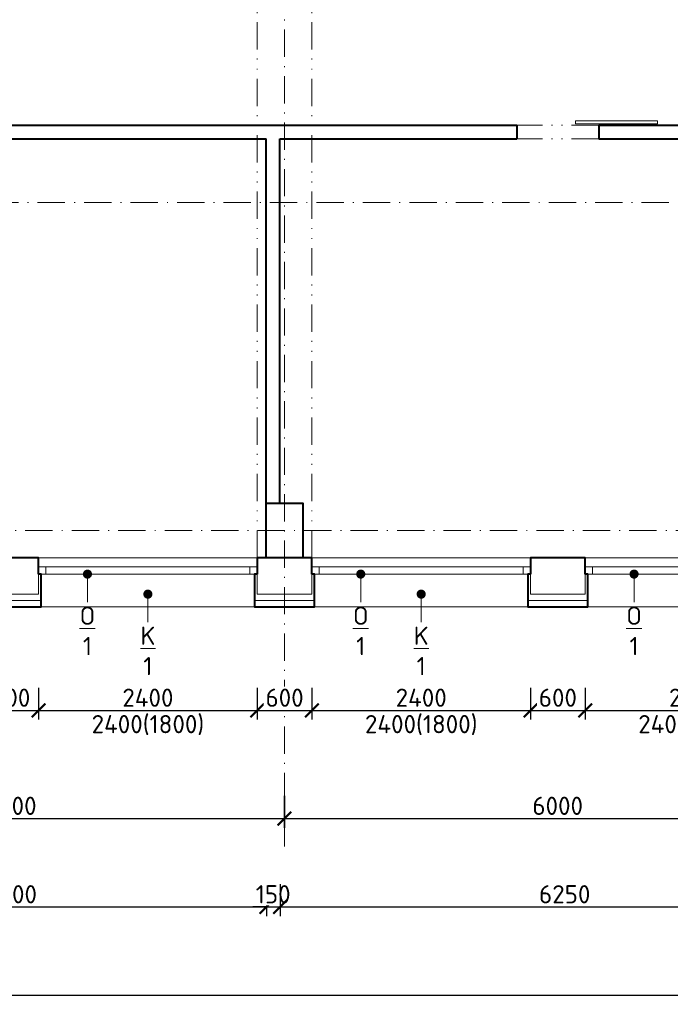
# Model space of a CAD drawing. Header units: metres. Extents: x -115250 to 1551995, y -140807 to 374743.
# Tile 71 of 205: x 100370 to 107511, y 53555 to 64367. Entities that reach past the tile are written whole.
import ezdxf
from ezdxf import colors
from ezdxf.entities.mleader import LeaderData, LeaderLine
from ezdxf.math import Vec2, Vec3

# ---------------------------------------------------------------- set-up
doc = ezdxf.new("R2010")
doc.units = ezdxf.units.M
doc.header["$LTSCALE"] = 100
doc.header["$PDMODE"] = 3
doc.header["$PDSIZE"] = 150
doc.linetypes.add('0102aČERCHOVANÁ', pattern=[5.1, 3, -1, 0.1, -1])
doc.linetypes.add('0103aDVOJČERCHOVANÁ', pattern=[6.2, 3, -1, 0.1, -1, 0.1, -1])
doc.layers.get('Defpoints').update_dxf_attribs({"lineweight": 9})
for name, color, linetype, lineweight in [('010-izolace EPS', 12, '0109IZOLACEEPS', 9), ('010-kota', 3, 'Continuous', 9), ('010-okno', 10, 'Continuous', 15), ('010-okno bublina', 12, 'Continuous', 9), ('010-tenka', 10, 'Continuous', 15), ('010-tlusta', 10, 'Continuous', 40), ('012-klempirske popis', 16, 'Continuous', 9), ('910-dvere', 7, 'Continuous', 15), ('910-osa', 8, '0102aČERCHOVANÁ', 9), ('910-tenka', 4, 'Continuous', 15), ('910-tenka nad', 4, '0103aDVOJČERCHOVANÁ', 15), ('910-tlusta', 6, 'Continuous', 40)]:
    doc.layers.add(name, color=color, linetype=linetype, lineweight=lineweight)
doc.styles.add('ISOCPEUR', font='isocpeur.ttf')
doc.linetypes.add('0109IZOLACEEPS', pattern='A,1e-05,[2,atsunami.shx,S=0.4871,R=0,X=0,Y=0],-0.9742,[2,atsunami.shx,S=0.4871,R=180,X=0,Y=0],-1e-05', length=0.97422)
doc.dimstyles.new('TSUNAMI_100', dxfattribs={"dimscale": 100, "dimtxt": 2, "dimasz": 1.5, "dimexe": 1, "dimexo": 2, "dimgap": 0.4, "dimtad": 1, "dimdec": 0, "dimrnd": 5, "dimzin": 0, "dimtxsty": 'ISOCPEUR', "dimblk1": 'ARCHTICK', "dimblk2": 'ARCHTICK', "dimsah": 1, "dimcen": 0.09, "dimdle": 1, "dimclrd": 256, "dimclre": 256, "dimclrt": 256, "dimadec": 0, "dimazin": 0, "dimtfac": 1, "dimtdec": 0, "dimtix": 1, "dimtmove": 1, "dimatfit": 3, "dimfxlon": 1, "dimtfill": 1, "dimtolj": 1, "dimtzin": 0, "dimarcsym": 0})

# ---------------------------------------------------------------- blocks, each defined once
blk = doc.blocks.new('_Dot')
at = {"color": 0, "linetype": 'ByBlock', "lineweight": -2}
blk.add_line((-0.5, 0), (-1, 0), dxfattribs=at)
at = {"color": 0, "linetype": 'ByBlock', "const_width": 0.5}
blk.add_lwpolyline([(-0.25, 0, 1), (0.25, 0, 1)], format="xyb", close=True, dxfattribs=at)
blk = doc.blocks.new('_ARCHTICK')
at = {"color": 0, "linetype": 'ByBlock', "const_width": 0.15}
blk.add_lwpolyline([(-0.5, -0.5), (0.5, 0.5)], dxfattribs=at)
blk = doc.blocks.new('*D482')
at = {"layer": '010-kota', "lineweight": -2, "transparency": 16777216}
for p, q in [((103277, 55845), (103277, 55495)), ((97277, 55595), (97277, 55695)), ((97177, 55595), (103377, 55595))]:
    blk.add_line(p, q, dxfattribs=at)
at = {"layer": 'Defpoints', "color": 0, "transparency": 16777216}
for p in [(103277, 56783), (97277, 55595), (103277, 55595)]:
    blk.add_point(p, dxfattribs=at)
at = {"layer": '010-kota', "lineweight": -2, "transparency": 16777216, "xscale": 150, "yscale": 150, "zscale": 150, "rotation": 180}
blk.add_blockref('_ARCHTICK', (97277, 55595), dxfattribs=at)
at = {"layer": '010-kota', "lineweight": -2, "transparency": 16777216, "xscale": 150, "yscale": 150, "zscale": 150}
blk.add_blockref('_ARCHTICK', (103277, 55595), dxfattribs=at)
at = {"layer": '010-kota', "transparency": 16777216, "insert": (100277, 55735), "char_height": 200, "attachment_point": 5, "style": 'ISOCPEUR', "bg_fill": 3, "box_fill_scale": 1.1, "bg_fill_color": 256, "bg_fill_true_color": 13158600, "bg_fill_transparency": 0}
blk.add_mtext('\\A1;6000', dxfattribs=at)
blk = doc.blocks.new('*D483')
at = {"layer": '010-kota', "lineweight": -2, "transparency": 16777216}
for p, q in [((103274, 55845), (103274, 55495)), ((109277, 55845), (109277, 55495)), ((103174, 55595), (109377, 55595))]:
    blk.add_line(p, q, dxfattribs=at)
at = {"layer": 'Defpoints', "color": 0, "transparency": 16777216}
for p in [(103274, 56785), (109277, 56785), (109277, 55595)]:
    blk.add_point(p, dxfattribs=at)
at = {"layer": '010-kota', "lineweight": -2, "transparency": 16777216, "xscale": 150, "yscale": 150, "zscale": 150, "rotation": 180}
blk.add_blockref('_ARCHTICK', (103274, 55595), dxfattribs=at)
at = {"layer": '010-kota', "lineweight": -2, "transparency": 16777216, "xscale": 150, "yscale": 150, "zscale": 150}
blk.add_blockref('_ARCHTICK', (109277, 55595), dxfattribs=at)
at = {"layer": '010-kota', "transparency": 16777216, "insert": (106275, 55735), "char_height": 200, "attachment_point": 5, "style": 'ISOCPEUR', "bg_fill": 3, "box_fill_scale": 1.1, "bg_fill_color": 256, "bg_fill_true_color": 13158600, "bg_fill_transparency": 0}
blk.add_mtext('\\A1;6000', dxfattribs=at)
blk = doc.blocks.new('*D494')
at = {"layer": '010-kota', "lineweight": -2, "transparency": 16777216}
for p, q in [((97477, 54874), (97477, 54524)), ((103077, 54874), (103077, 54524)), ((97377, 54624), (103177, 54624))]:
    blk.add_line(p, q, dxfattribs=at)
at = {"layer": 'Defpoints', "color": 0, "transparency": 16777216}
for p in [(97477, 59059), (103077, 59059), (103077, 54624)]:
    blk.add_point(p, dxfattribs=at)
at = {"layer": '010-kota', "lineweight": -2, "transparency": 16777216, "xscale": 150, "yscale": 150, "zscale": 150, "rotation": 180}
blk.add_blockref('_ARCHTICK', (97477, 54624), dxfattribs=at)
at = {"layer": '010-kota', "lineweight": -2, "transparency": 16777216, "xscale": 150, "yscale": 150, "zscale": 150}
blk.add_blockref('_ARCHTICK', (103077, 54624), dxfattribs=at)
at = {"layer": '010-kota', "transparency": 16777216, "insert": (100277, 54764), "char_height": 200, "attachment_point": 5, "style": 'ISOCPEUR', "bg_fill": 3, "box_fill_scale": 1.1, "bg_fill_color": 256, "bg_fill_true_color": 13158600, "bg_fill_transparency": 0}
blk.add_mtext('\\A1;5600', dxfattribs=at)
blk = doc.blocks.new('*D495')
at = {"layer": '010-kota', "lineweight": -2, "transparency": 16777216}
for p, q in [((103077, 54874), (103077, 54524)), ((103227, 54874), (103227, 54524)), ((103077, 54624), (102927, 54624)), ((103077, 54624), (103227, 54624)), ((103227, 54624), (103377, 54624))]:
    blk.add_line(p, q, dxfattribs=at)
at = {"layer": 'Defpoints', "color": 0, "transparency": 16777216}
for p in [(103077, 59059), (103227, 59059)]:
    blk.add_point(p, dxfattribs=at)
at = {"layer": '010-kota', "lineweight": -2, "transparency": 16777216, "xscale": 150, "yscale": 150, "zscale": 150}
blk.add_blockref('_ARCHTICK', (103077, 54624), dxfattribs=at)
at = {"layer": '010-kota', "lineweight": -2, "transparency": 16777216, "xscale": 150, "yscale": 150, "zscale": 150, "rotation": 180}
blk.add_blockref('_ARCHTICK', (103227, 54624), dxfattribs=at)
at = {"layer": '010-kota', "transparency": 16777216, "insert": (103152, 54764), "char_height": 200, "attachment_point": 5, "style": 'ISOCPEUR', "bg_fill": 3, "box_fill_scale": 1.1, "bg_fill_color": 256, "bg_fill_true_color": 13158600, "bg_fill_transparency": 0}
blk.add_mtext('\\A1;150', dxfattribs=at)
at = {"layer": 'Defpoints', "color": 0, "transparency": 16777216}
blk.add_point((103227, 54624), dxfattribs=at)
blk = doc.blocks.new('*D496')
at = {"layer": '010-kota', "lineweight": -2, "transparency": 16777216}
for p, q in [((103227, 54874), (103227, 54524)), ((109477, 54874), (109477, 54524)), ((103127, 54624), (109577, 54624))]:
    blk.add_line(p, q, dxfattribs=at)
at = {"layer": 'Defpoints', "color": 0, "transparency": 16777216}
for p in [(103227, 59059), (109477, 59059), (109477, 54624)]:
    blk.add_point(p, dxfattribs=at)
at = {"layer": '010-kota', "lineweight": -2, "transparency": 16777216, "xscale": 150, "yscale": 150, "zscale": 150, "rotation": 180}
blk.add_blockref('_ARCHTICK', (103227, 54624), dxfattribs=at)
at = {"layer": '010-kota', "lineweight": -2, "transparency": 16777216, "xscale": 150, "yscale": 150, "zscale": 150}
blk.add_blockref('_ARCHTICK', (109477, 54624), dxfattribs=at)
at = {"layer": '010-kota', "transparency": 16777216, "insert": (106352, 54764), "char_height": 200, "attachment_point": 5, "style": 'ISOCPEUR', "bg_fill": 3, "box_fill_scale": 1.1, "bg_fill_color": 256, "bg_fill_true_color": 13158600, "bg_fill_transparency": 0}
blk.add_mtext('\\A1;6250', dxfattribs=at)
blk = doc.blocks.new('*D588')
at = {"layer": '010-kota', "lineweight": -2, "transparency": 16777216}
for p, q in [((42047, 53905), (42047, 53555)), ((109877, 53905), (109877, 53555)), ((41947, 53655), (109977, 53655))]:
    blk.add_line(p, q, dxfattribs=at)
at = {"layer": 'Defpoints', "color": 0, "transparency": 16777216}
for p in [(42047, 58459), (109877, 58459), (109877, 53655)]:
    blk.add_point(p, dxfattribs=at)
at = {"layer": '010-kota', "lineweight": -2, "transparency": 16777216, "xscale": 150, "yscale": 150, "zscale": 150, "rotation": 180}
blk.add_blockref('_ARCHTICK', (42047, 53655), dxfattribs=at)
at = {"layer": '010-kota', "lineweight": -2, "transparency": 16777216, "xscale": 150, "yscale": 150, "zscale": 150}
blk.add_blockref('_ARCHTICK', (109877, 53655), dxfattribs=at)
at = {"layer": '010-kota', "transparency": 16777216, "insert": (75962, 53795), "char_height": 200, "attachment_point": 5, "style": 'ISOCPEUR', "bg_fill": 3, "box_fill_scale": 1.1, "bg_fill_color": 256, "bg_fill_true_color": 13158600, "bg_fill_transparency": 0}
blk.add_mtext('\\A1;67830', dxfattribs=at)
blk = doc.blocks.new('*D622')
at = {"layer": '010-kota', "lineweight": -2, "transparency": 16777216}
for p, q in [((99977, 57032), (99977, 56682)), ((100577, 57032), (100577, 56682)), ((99877, 56782), (100677, 56782))]:
    blk.add_line(p, q, dxfattribs=at)
at = {"layer": 'Defpoints', "color": 0, "transparency": 16777216}
for p in [(99977, 58259), (100577, 58259)]:
    blk.add_point(p, dxfattribs=at)
at = {"layer": '010-kota', "lineweight": -2, "transparency": 16777216, "xscale": 150, "yscale": 150, "zscale": 150, "rotation": 180}
blk.add_blockref('_ARCHTICK', (99977, 56782), dxfattribs=at)
at = {"layer": '010-kota', "lineweight": -2, "transparency": 16777216, "xscale": 150, "yscale": 150, "zscale": 150}
blk.add_blockref('_ARCHTICK', (100577, 56782), dxfattribs=at)
at = {"layer": '010-kota', "transparency": 16777216, "insert": (100277, 56922), "char_height": 200, "attachment_point": 5, "style": 'ISOCPEUR', "bg_fill": 3, "box_fill_scale": 1.1, "bg_fill_color": 256, "bg_fill_true_color": 13158600, "bg_fill_transparency": 0}
blk.add_mtext('\\A1;600', dxfattribs=at)
at = {"layer": 'Defpoints', "color": 0, "transparency": 16777216}
blk.add_point((100577, 56782), dxfattribs=at)
blk = doc.blocks.new('*D623')
at = {"layer": '010-kota', "lineweight": -2, "transparency": 16777216}
for p, q in [((100577, 57032), (100577, 56682)), ((102977, 57032), (102977, 56682)), ((100477, 56782), (103077, 56782))]:
    blk.add_line(p, q, dxfattribs=at)
at = {"layer": 'Defpoints', "color": 0, "transparency": 16777216}
for p in [(100577, 58259), (102977, 58259), (102977, 56782)]:
    blk.add_point(p, dxfattribs=at)
at = {"layer": '010-kota', "lineweight": -2, "transparency": 16777216, "xscale": 150, "yscale": 150, "zscale": 150, "rotation": 180}
blk.add_blockref('_ARCHTICK', (100577, 56782), dxfattribs=at)
at = {"layer": '010-kota', "lineweight": -2, "transparency": 16777216, "xscale": 150, "yscale": 150, "zscale": 150}
blk.add_blockref('_ARCHTICK', (102977, 56782), dxfattribs=at)
at = {"layer": '010-kota', "transparency": 16777216, "char_height": 200, "attachment_point": 5, "style": 'ISOCPEUR', "bg_fill": 3, "box_fill_scale": 1.1, "bg_fill_color": 256, "bg_fill_true_color": 13158600, "bg_fill_transparency": 0}
for s, insert in [('\\A1;2400', (101777, 56922)), ('\\A1;2400(1800)', (101777, 56622))]:
    blk.add_mtext(s, dxfattribs=dict(at, insert=insert))
blk = doc.blocks.new('*D624')
at = {"layer": '010-kota', "lineweight": -2, "transparency": 16777216}
for p, q in [((103577, 57032), (103577, 56682)), ((105977, 57032), (105977, 56682)), ((103477, 56782), (106077, 56782))]:
    blk.add_line(p, q, dxfattribs=at)
at = {"layer": 'Defpoints', "color": 0, "transparency": 16777216}
for p in [(105977, 58259), (103577, 58059), (105977, 56782)]:
    blk.add_point(p, dxfattribs=at)
at = {"layer": '010-kota', "lineweight": -2, "transparency": 16777216, "xscale": 150, "yscale": 150, "zscale": 150, "rotation": 180}
blk.add_blockref('_ARCHTICK', (103577, 56782), dxfattribs=at)
at = {"layer": '010-kota', "lineweight": -2, "transparency": 16777216, "xscale": 150, "yscale": 150, "zscale": 150}
blk.add_blockref('_ARCHTICK', (105977, 56782), dxfattribs=at)
at = {"layer": '010-kota', "transparency": 16777216, "char_height": 200, "attachment_point": 5, "style": 'ISOCPEUR', "bg_fill": 3, "box_fill_scale": 1.1, "bg_fill_color": 256, "bg_fill_true_color": 13158600, "bg_fill_transparency": 0}
for s, insert in [('\\A1;2400', (104777, 56922)), ('\\A1;2400(1800)', (104777, 56622))]:
    blk.add_mtext(s, dxfattribs=dict(at, insert=insert))
blk = doc.blocks.new('*D625')
at = {"layer": '010-kota', "lineweight": -2, "transparency": 16777216}
for p, q in [((105977, 57032), (105977, 56682)), ((106577, 57032), (106577, 56682)), ((105877, 56782), (106677, 56782))]:
    blk.add_line(p, q, dxfattribs=at)
at = {"layer": 'Defpoints', "color": 0, "transparency": 16777216}
for p in [(105977, 58259), (106577, 58259)]:
    blk.add_point(p, dxfattribs=at)
at = {"layer": '010-kota', "lineweight": -2, "transparency": 16777216, "xscale": 150, "yscale": 150, "zscale": 150, "rotation": 180}
blk.add_blockref('_ARCHTICK', (105977, 56782), dxfattribs=at)
at = {"layer": '010-kota', "lineweight": -2, "transparency": 16777216, "xscale": 150, "yscale": 150, "zscale": 150}
blk.add_blockref('_ARCHTICK', (106577, 56782), dxfattribs=at)
at = {"layer": '010-kota', "transparency": 16777216, "insert": (106277, 56922), "char_height": 200, "attachment_point": 5, "style": 'ISOCPEUR', "bg_fill": 3, "box_fill_scale": 1.1, "bg_fill_color": 256, "bg_fill_true_color": 13158600, "bg_fill_transparency": 0}
blk.add_mtext('\\A1;600', dxfattribs=at)
at = {"layer": 'Defpoints', "color": 0, "transparency": 16777216}
blk.add_point((106577, 56782), dxfattribs=at)
blk = doc.blocks.new('*D626')
at = {"layer": '010-kota', "lineweight": -2, "transparency": 16777216}
for p, q in [((106577, 57032), (106577, 56682)), ((108977, 57032), (108977, 56682)), ((106477, 56782), (109077, 56782))]:
    blk.add_line(p, q, dxfattribs=at)
at = {"layer": 'Defpoints', "color": 0, "transparency": 16777216}
for p in [(106577, 58259), (108977, 58259), (108977, 56782)]:
    blk.add_point(p, dxfattribs=at)
at = {"layer": '010-kota', "lineweight": -2, "transparency": 16777216, "xscale": 150, "yscale": 150, "zscale": 150, "rotation": 180}
blk.add_blockref('_ARCHTICK', (106577, 56782), dxfattribs=at)
at = {"layer": '010-kota', "lineweight": -2, "transparency": 16777216, "xscale": 150, "yscale": 150, "zscale": 150}
blk.add_blockref('_ARCHTICK', (108977, 56782), dxfattribs=at)
at = {"layer": '010-kota', "transparency": 16777216, "char_height": 200, "attachment_point": 5, "style": 'ISOCPEUR', "bg_fill": 3, "box_fill_scale": 1.1, "bg_fill_color": 256, "bg_fill_true_color": 13158600, "bg_fill_transparency": 0}
for s, insert in [('\\A1;2400', (107777, 56922)), ('\\A1;2400(1800)', (107777, 56622))]:
    blk.add_mtext(s, dxfattribs=dict(at, insert=insert))
blk = doc.blocks.new('*D803')
at = {"layer": '010-kota', "lineweight": -2, "transparency": 16777216}
for p, q in [((102977, 57032), (102977, 56682)), ((103577, 57032), (103577, 56682)), ((102877, 56782), (103677, 56782))]:
    blk.add_line(p, q, dxfattribs=at)
at = {"layer": 'Defpoints', "color": 0, "transparency": 16777216}
for p in [(102977, 58259), (103577, 58059)]:
    blk.add_point(p, dxfattribs=at)
at = {"layer": '010-kota', "lineweight": -2, "transparency": 16777216, "xscale": 150, "yscale": 150, "zscale": 150, "rotation": 180}
blk.add_blockref('_ARCHTICK', (102977, 56782), dxfattribs=at)
at = {"layer": '010-kota', "lineweight": -2, "transparency": 16777216, "xscale": 150, "yscale": 150, "zscale": 150}
blk.add_blockref('_ARCHTICK', (103577, 56782), dxfattribs=at)
at = {"layer": '010-kota', "transparency": 16777216, "insert": (103277, 56922), "char_height": 200, "attachment_point": 5, "style": 'ISOCPEUR', "bg_fill": 3, "box_fill_scale": 1.1, "bg_fill_color": 256, "bg_fill_true_color": 13158600, "bg_fill_transparency": 0}
blk.add_mtext('\\A1;600', dxfattribs=at)
at = {"layer": 'Defpoints', "color": 0, "transparency": 16777216}
blk.add_point((103577, 56782), dxfattribs=at)

msp = doc.modelspace()

# ---------------------------------------------------------------- linework, layer by layer
at = {"layer": '010-okno'}
for p, q in [((100576.7, 58359.3), (102976.7, 58359.3)), ((100576.7, 58279.3), (102976.7, 58279.3)), ((100656.7, 58359.3), (100656.7, 58279.3)), ((102896.7, 58359.3), (102896.7, 58279.3)), ((103576.7, 58359.3), (105976.7, 58359.3)), ((103576.7, 58279.3), (105976.7, 58279.3)), ((103656.7, 58359.3), (103656.7, 58279.3)), ((105896.7, 58359.3), (105896.7, 58279.3)), ((106576.7, 58359.3), (108976.7, 58359.3)), ((106576.7, 58279.3), (108976.7, 58279.3)), ((106656.7, 58359.3), (106656.7, 58279.3))]:
    msp.add_line(p, q, dxfattribs=at)
at = {"layer": '910-dvere'}
msp.add_lwpolyline([(106469.5, 63258.1), (107369.5, 63258.1), (107369.5, 63223.9), (106469.5, 63223.9)], close=True, dxfattribs=at)
at = {"layer": '910-osa'}
for p, q in [((103276.7, 55287.6), (103276.7, 76968.6)), ((90876.7, 62359.3), (114461.8, 62359.3)), ((40251.2, 58759.3), (114311.8, 58759.3))]:
    msp.add_line(p, q, dxfattribs=at)
at = {"layer": '910-tenka'}
msp.add_line((91126.7, 58459.3), (109276.7, 58459.3), dxfattribs=at)
at = {"layer": '910-tenka nad', "linetype": '0103aDVOJČERCHOVANÁ'}
for p, q in [((102976.7, 58459.3), (102976.7, 73459.3)), ((103576.7, 58459.3), (103576.7, 73459.3)), ((106726.7, 63209.3), (105826.7, 63209.3)), ((106726.7, 63059.3), (105826.7, 63059.3))]:
    msp.add_line(p, q, dxfattribs=at)
at = {"layer": '910-tlusta'}
for p, q in [((99326.7, 63209.3), (105826.7, 63209.3)), ((105826.7, 63209.3), (105826.7, 63059.3)), ((106726.7, 63209.3), (109476.7, 63209.3)), ((106726.7, 63209.3), (106726.7, 63059.3)), ((99326.7, 63059.3), (103076.7, 63059.3)), ((103076.7, 58459.3), (103076.7, 63059.3)), ((103226.7, 63059.3), (105826.7, 63059.3)), ((103226.7, 59059.3), (103226.7, 63059.3)), ((106726.7, 63059.3), (109476.7, 63059.3))]:
    msp.add_line(p, q, dxfattribs=at)
for points in [[(103076.7, 59059.3), (103476.7, 59059.3), (103476.7, 58459.3), (103076.7, 58459.3)], [(100576.7, 58279.3), (100576.7, 58459.3), (99976.7, 58459.3), (99976.7, 58279.3)], [(103576.7, 58279.3), (103576.7, 58459.3), (102976.7, 58459.3), (102976.7, 58279.3)], [(106576.7, 58279.3), (106576.7, 58459.3), (105976.7, 58459.3), (105976.7, 58279.3)]]:
    msp.add_lwpolyline(points, dxfattribs=at)

# ---------------------------------------------------------------- leaders
at = {"layer": '010-okno bublina'}
ml = msp.add_multileader_mtext('Standard', dxfattribs=at)
ml.set_content('{\\LO\\P}1', color=256, style='ISOCPEUR')
ml.set_leader_properties(color=256, linetype='ByLayer', lineweight=-1)
ml.set_arrow_properties(name='DOT')
ml.build(insert=Vec2(0, 0))
ml.multileader.update_dxf_attribs({"has_text_frame": 1, "text_attachment_direction": 1, "text_left_attachment_type": 2, "text_right_attachment_type": 2, "dogleg_length": 0.0018, "arrow_head_size": 100, "scale": 200})
ctx = ml.context
ctx.base_point, ctx.scale, ctx.char_height, ctx.arrow_head_size, ctx.landing_gap_size, ctx.plane_origin = Vec3(101113.4, 57339.1), 200, 200, 100, 50, Vec3(103546.8, 57879.5)
ctx.left_attachment, ctx.right_attachment, ctx.text_align_type = 2, 2, 1
notes = []
notes.append((ctx, [(1, (1, 1, 0), (101113.4, 57972.5), (-1, 0), 0, [(0, [(101113.4, 58279.3)], 0, [])])]))
ctx.mtext.insert, ctx.mtext.alignment, ctx.mtext.flow_direction = Vec3(101113.4, 57922.5), 2, 5
ml = msp.add_multileader_mtext('Standard', dxfattribs=at)
ml.set_content('{\\LO\\P}1', color=256, style='ISOCPEUR')
ml.set_leader_properties(color=256, linetype='ByLayer', lineweight=-1)
ml.set_arrow_properties(name='DOT')
ml.build(insert=Vec2(0, 0))
ml.multileader.update_dxf_attribs({"has_text_frame": 1, "text_attachment_direction": 1, "text_left_attachment_type": 2, "text_right_attachment_type": 2, "dogleg_length": 0.0018, "arrow_head_size": 100, "scale": 200})
ctx = ml.context
ctx.base_point, ctx.scale, ctx.char_height, ctx.arrow_head_size, ctx.landing_gap_size, ctx.plane_origin = Vec3(104113.4, 57339.1), 200, 200, 100, 50, Vec3(106546.8, 57879.5)
ctx.left_attachment, ctx.right_attachment, ctx.text_align_type = 2, 2, 1
notes.append((ctx, [(1, (1, 1, 0), (104113.4, 57972.5), (-1, 0), 0, [(0, [(104113.4, 58279.3)], 0, [])])]))
ctx.mtext.insert, ctx.mtext.alignment, ctx.mtext.flow_direction = Vec3(104113.4, 57922.5), 2, 5
ml = msp.add_multileader_mtext('Standard', dxfattribs=at)
ml.set_content('{\\LO\\P}1', color=256, style='ISOCPEUR')
ml.set_leader_properties(color=256, linetype='ByLayer', lineweight=-1)
ml.set_arrow_properties(name='DOT')
ml.build(insert=Vec2(0, 0))
ml.multileader.update_dxf_attribs({"has_text_frame": 1, "text_attachment_direction": 1, "text_left_attachment_type": 2, "text_right_attachment_type": 2, "dogleg_length": 0.0018, "arrow_head_size": 100, "scale": 200})
ctx = ml.context
ctx.base_point, ctx.scale, ctx.char_height, ctx.arrow_head_size, ctx.landing_gap_size, ctx.plane_origin = Vec3(107113.4, 57339.1), 200, 200, 100, 50, Vec3(109546.8, 57879.5)
ctx.left_attachment, ctx.right_attachment, ctx.text_align_type = 2, 2, 1
notes.append((ctx, [(1, (1, 1, 0), (107113.4, 57972.5), (-1, 0), 0, [(0, [(107113.4, 58279.3)], 0, [])])]))
ctx.mtext.insert, ctx.mtext.alignment, ctx.mtext.flow_direction = Vec3(107113.4, 57922.5), 2, 5
at = {"layer": '012-klempirske popis'}
ml = msp.add_multileader_mtext('Standard', dxfattribs=at)
ml.set_content('{\\LK\\P}1', color=256, style='ISOCPEUR')
ml.set_leader_properties(color=256, linetype='ByLayer', lineweight=-1)
ml.set_arrow_properties(name='DOT')
ml.build(insert=Vec2(0, 0))
ml.multileader.update_dxf_attribs({"has_text_frame": 1, "text_attachment_direction": 1, "text_left_attachment_type": 2, "text_right_attachment_type": 2, "dogleg_length": 0.0018, "arrow_head_size": 100, "scale": 200})
ctx = ml.context
ctx.base_point, ctx.scale, ctx.char_height, ctx.arrow_head_size, ctx.landing_gap_size, ctx.plane_origin = Vec3(101776.7, 57119.1), 200, 200, 100, 50, Vec3(104210.2, 57659.5)
ctx.left_attachment, ctx.right_attachment, ctx.text_align_type = 2, 2, 1
notes.append((ctx, [(1, (1, 1, 0), (101776.7, 57752.5), (-1, 0), 0, [(0, [(101776.7, 58059.3)], 0, [])])]))
ctx.mtext.insert, ctx.mtext.alignment, ctx.mtext.flow_direction = Vec3(101776.7, 57702.5), 2, 5
ml = msp.add_multileader_mtext('Standard', dxfattribs=at)
ml.set_content('{\\LK\\P}1', color=256, style='ISOCPEUR')
ml.set_leader_properties(color=256, linetype='ByLayer', lineweight=-1)
ml.set_arrow_properties(name='DOT')
ml.build(insert=Vec2(0, 0))
ml.multileader.update_dxf_attribs({"has_text_frame": 1, "text_attachment_direction": 1, "text_left_attachment_type": 2, "text_right_attachment_type": 2, "dogleg_length": 0.0018, "arrow_head_size": 100, "scale": 200})
ctx = ml.context
ctx.base_point, ctx.scale, ctx.char_height, ctx.arrow_head_size, ctx.landing_gap_size, ctx.plane_origin = Vec3(104776.7, 57119.1), 200, 200, 100, 50, Vec3(107210.2, 57659.5)
ctx.left_attachment, ctx.right_attachment, ctx.text_align_type = 2, 2, 1
notes.append((ctx, [(1, (1, 1, 0), (104776.7, 57752.5), (-1, 0), 0, [(0, [(104776.7, 58059.3)], 0, [])])]))
ctx.mtext.insert, ctx.mtext.alignment, ctx.mtext.flow_direction = Vec3(104776.7, 57702.5), 2, 5
for ctx, leaders in notes:
    for number, flags, end, landing, length, lines in leaders:
        leader = LeaderData()
        leader.index, (leader.has_last_leader_line, leader.has_dogleg_vector, leader.attachment_direction) = number, flags
        leader.last_leader_point, leader.dogleg_vector, leader.dogleg_length = Vec3(end), Vec3(landing), length
        for number, points, colour, breaks in lines:
            line = LeaderLine()
            line.index, line.vertices, line.color, line.breaks = number, Vec3.list(points), colors.encode_raw_color(colour), breaks
            leader.lines.append(line)
        ctx.leaders.append(leader)

# ---------------------------------------------------------------- next in the draw order: dimensions: what is measured, and where the dimension line sits
at = {"layer": '010-kota'}
dim = msp.add_linear_dim(base=(103276.7, 55594.9), p1=(97276.7, 55594.9), p2=(103276.7, 56783.3), dimstyle='TSUNAMI_100', dxfattribs=at)
dim.commit()
dim.dimension.update_dxf_attribs({"geometry": '*D482', "text_midpoint": (100276.7, 55734.9)})

# ---------------------------------------------------------------- next in the draw order: dimensions: what is measured, and where the dimension line sits
dim = msp.add_linear_dim(base=(109276.7057476, 55594.8528867), p1=(103274.2057476, 56785.139494), p2=(109276.7057476, 56785.139494), dimstyle='TSUNAMI_100', dxfattribs=at)
dim.commit()
dim.dimension.update_dxf_attribs({"geometry": '*D483', "text_midpoint": (106275.4557476, 55734.8528867)})

# ---------------------------------------------------------------- next in the draw order: dimensions: what is measured, and where the dimension line sits
dim = msp.add_linear_dim(base=(103076.7, 54623.8), p1=(97476.7, 59058.7), p2=(103076.7, 59059.3), dimstyle='TSUNAMI_100', dxfattribs=at)
dim.commit()
dim.dimension.update_dxf_attribs({"geometry": '*D494', "text_midpoint": (100276.7, 54763.8)})

# ---------------------------------------------------------------- next in the draw order: dimensions: what is measured, and where the dimension line sits
dim = msp.add_linear_dim(base=(103226.7, 54623.8), p1=(103076.7, 59058.7), p2=(103226.7, 59059.3), dimstyle='TSUNAMI_100', dxfattribs=at)
dim.commit()
dim.dimension.update_dxf_attribs({"geometry": '*D495', "text_midpoint": (103151.7, 54763.8)})

# ---------------------------------------------------------------- next in the draw order: dimensions: what is measured, and where the dimension line sits
dim = msp.add_linear_dim(base=(109476.7, 54623.8), p1=(103226.7, 59058.7), p2=(109476.7, 59058.7), dimstyle='TSUNAMI_100', dxfattribs=at)
dim.commit()
dim.dimension.update_dxf_attribs({"geometry": '*D496', "text_midpoint": (106351.7, 54763.8)})

# ---------------------------------------------------------------- next in the draw order: dimensions: what is measured, and where the dimension line sits
dim = msp.add_linear_dim(base=(109876.7, 53655.4), p1=(42046.7, 58459.3), p2=(109876.7, 58459.3), dimstyle='TSUNAMI_100', dxfattribs=at)
dim.commit()
dim.dimension.update_dxf_attribs({"geometry": '*D588', "text_midpoint": (75961.7, 53795.4)})

# ---------------------------------------------------------------- next in the draw order: dimensions: what is measured, and where the dimension line sits
dim = msp.add_linear_dim(base=(100576.7, 56781.8), p1=(99976.7, 58259.3), p2=(100576.7, 58259.3), dimstyle='TSUNAMI_100', dxfattribs=at)
dim.commit()
dim.dimension.update_dxf_attribs({"geometry": '*D622', "text_midpoint": (100276.7, 56921.8)})
dim = msp.add_linear_dim(base=(105976.7, 56781.8), p1=(103576.7, 58059.3), p2=(105976.7, 58259.3), text='<>\\X2400(1800)', dimstyle='TSUNAMI_100', dxfattribs=at)
dim.commit()
dim.dimension.update_dxf_attribs({"geometry": '*D624', "text_midpoint": (104776.7, 56781.8)})

# ---------------------------------------------------------------- next in the draw order: linework, layer by layer
at = {"layer": '910-tenka'}
msp.add_line((103576.7, 58059.3), (103576.7, 58279.3), dxfattribs=at)

# ---------------------------------------------------------------- next in the draw order: dimensions: what is measured, and where the dimension line sits
at = {"layer": '010-kota'}
dim = msp.add_linear_dim(base=(102976.7, 56781.8), p1=(100576.7, 58259.3), p2=(102976.7, 58259.3), text='<>\\X2400(1800)', dimstyle='TSUNAMI_100', dxfattribs=at)
dim.commit()
dim.dimension.update_dxf_attribs({"geometry": '*D623', "text_midpoint": (101776.7, 56781.8)})
dim = msp.add_linear_dim(base=(106576.7, 56781.8), p1=(105976.7, 58259.3), p2=(106576.7, 58259.3), dimstyle='TSUNAMI_100', dxfattribs=at)
dim.commit()
dim.dimension.update_dxf_attribs({"geometry": '*D625', "text_midpoint": (106276.7, 56921.8)})

# ---------------------------------------------------------------- next in the draw order: linework, layer by layer
at = {"layer": '010-izolace EPS', "ltscale": 1.4}
for p, q in [((99946.7, 57989.3), (100606.7, 57989.3)), ((102946.7, 57989.3), (103606.7, 57989.3))]:
    msp.add_line(p, q, dxfattribs=at)
at = {"layer": '010-tenka'}
for p, q in [((100606.7, 57919.3), (102946.7, 57919.3)), ((103606.7, 57919.3), (105946.7, 57919.3))]:
    msp.add_line(p, q, dxfattribs=at)
at = {"layer": '010-tlusta'}
for points in [[(99976.7, 58279.3), (99946.7, 58279.3), (99946.7, 58059.3), (99946.7, 57919.3), (100576.7, 57919.3), (100606.7, 57919.3), (100606.7, 58279.3), (100576.7, 58279.3)], [(102976.7, 58279.3), (102946.7, 58279.3), (102946.7, 58059.3), (102946.7, 57919.3), (103576.7, 57919.3), (103606.7, 57919.3), (103606.7, 58279.3), (103576.7, 58279.3)]]:
    msp.add_lwpolyline(points, dxfattribs=at)
at = {"layer": '910-tenka'}
for p, q in [((100576.7, 58059.3), (100576.7, 58279.3)), ((102976.7, 58279.3), (102976.7, 58059.3)), ((105976.7, 58279.3), (105976.7, 58059.3)), ((99976.7, 58059.3), (100576.7, 58059.3)), ((102976.7, 58059.3), (103576.7, 58059.3))]:
    msp.add_line(p, q, dxfattribs=at)

# ---------------------------------------------------------------- next in the draw order: dimensions: what is measured, and where the dimension line sits
at = {"layer": '010-kota'}
dim = msp.add_linear_dim(base=(108976.7, 56781.8), p1=(106576.7, 58259.3), p2=(108976.7, 58259.3), text='<>\\X2400(1800)', dimstyle='TSUNAMI_100', dxfattribs=at)
dim.commit()
dim.dimension.update_dxf_attribs({"geometry": '*D626', "text_midpoint": (107776.7, 56781.8)})

# ---------------------------------------------------------------- next in the draw order: linework, layer by layer
at = {"layer": '010-izolace EPS', "ltscale": 1.4}
msp.add_line((105946.7, 57989.3), (106606.7, 57989.3), dxfattribs=at)
at = {"layer": '010-tenka'}
msp.add_line((106606.7, 57919.3), (108946.7, 57919.3), dxfattribs=at)
at = {"layer": '010-tlusta'}
msp.add_lwpolyline([(105976.7, 58279.3), (105946.7, 58279.3), (105946.7, 58059.3), (105946.7, 57919.3), (106576.7, 57919.3), (106606.7, 57919.3), (106606.7, 58279.3), (106576.7, 58279.3)], dxfattribs=at)
at = {"layer": '910-tenka'}
for p, q in [((106576.7, 58059.3), (106576.7, 58279.3)), ((105976.7, 58059.3), (106576.7, 58059.3))]:
    msp.add_line(p, q, dxfattribs=at)

# ---------------------------------------------------------------- next in the draw order: dimensions: what is measured, and where the dimension line sits
at = {"layer": '010-kota'}
dim = msp.add_linear_dim(base=(103576.7, 56781.8), p1=(102976.7, 58259.3), p2=(103576.7, 58059.3), dimstyle='TSUNAMI_100', dxfattribs=at)
dim.commit()
dim.dimension.update_dxf_attribs({"geometry": '*D803', "text_midpoint": (103276.7, 56921.8)})

doc.saveas('drawing.dxf')
